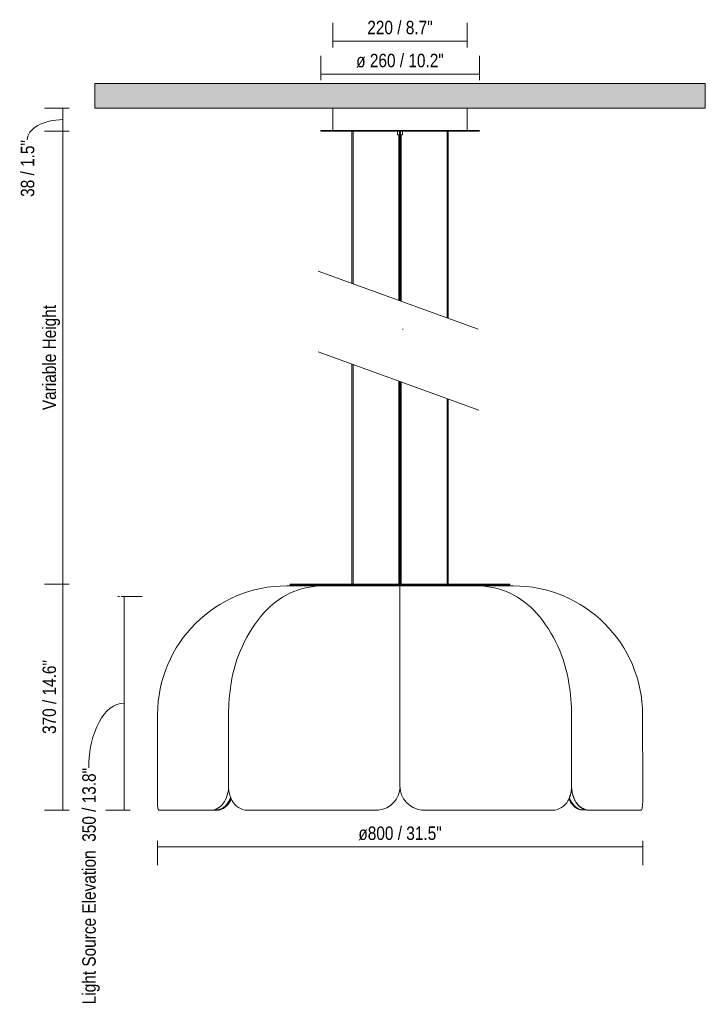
# Model space of a CAD drawing. Header units: millimetres. Extents: x 5972 to 9416, y 532 to 6993.
# Tile 1 of 2: x 5972 to 7095, y 532 to 2145. Entities that reach past the tile are written whole.
import ezdxf

# ---------------------------------------------------------------- set-up
doc = ezdxf.new("R2010")
doc.units = ezdxf.units.MM
doc.linetypes.add('Hidden', pattern=[7.14375, 4.7625, -2.38125])
for name, color, linetype, lineweight in [('Cotas', 7, 'Continuous', 9), ('Cotas-10', 7, 'Continuous', 9), ('Lighthing Fixture Detail Wide Black', 7, 'Continuous', 20), ('Luminarias', 7, 'Continuous', 20), ('Techos', 7, 'Continuous', 9)]:
    doc.layers.add(name, color=color, linetype=linetype, lineweight=lineweight)
doc.styles.add('Arial Narrow', font='ARIALN.TTF', dxfattribs={"height": 22})
doc.dimstyles.new('FARO_-_2_2mm_Arial_Narrow_mm_Inch_Left', dxfattribs={"dimscale": 304.8, "dimtxt": 22.515481, "dimasz": 0, "dimexe": 0.098425, "dimexo": 0.0625, "dimgap": 0.016404, "dimtad": 1, "dimdec": 0, "dimzin": 0, "dimdsep": 46, "dimtxsty": 'Arial Narrow', "dimblk1": 'NONE', "dimblk2": 'NONE', "dimsah": 1, "dimcen": 0.09, "dimadec": 0, "dimazin": 0, "dimtfac": 1, "dimtdec": 4, "dimtix": 1, "dimtmove": 0, "dimatfit": 3, "dimfxl": 0.032808, "dimfxlon": 1, "dimtvp": 1, "dimtolj": 1, "dimtzin": 0, "dimarcsym": 2})
doc.dimstyles.new('FARO_-_2_2mm_Arial_Narrow_mm_Inch_Left_1', dxfattribs={"dimscale": 304.8, "dimtxt": 22.515481, "dimasz": 0, "dimexe": 0.098425, "dimexo": 0.0625, "dimgap": 0.016404, "dimtad": 1, "dimdec": 0, "dimzin": 0, "dimdsep": 46, "dimtxsty": 'Arial Narrow', "dimblk1": 'NONE', "dimblk2": 'NONE', "dimsah": 1, "dimcen": 0.09, "dimadec": 0, "dimazin": 0, "dimtfac": 1, "dimtdec": 4, "dimtix": 1, "dimtmove": 1, "dimatfit": 3, "dimfxl": 0.032808, "dimfxlon": 1, "dimtvp": 1, "dimtolj": 1, "dimtzin": 0, "dimarcsym": 2})
doc.dimstyles.new('FARO_-_2_2mm_Arial_Narrow_mm_Inch_Left_2', dxfattribs={"dimscale": 304.8, "dimtxt": 22.515481, "dimasz": 0, "dimexe": 0.098425, "dimexo": 0.0625, "dimgap": 0.016404, "dimtad": 1, "dimdec": 0, "dimzin": 0, "dimdsep": 46, "dimtxsty": 'Arial Narrow', "dimblk1": 'NONE', "dimblk2": 'NONE', "dimsah": 1, "dimcen": 0.09, "dimadec": 0, "dimazin": 0, "dimtfac": 1, "dimtdec": 4, "dimtix": 1, "dimtmove": 1, "dimatfit": 3, "dimfxl": 0.032808, "dimfxlon": 1, "dimtvp": 1, "dimtolj": 1, "dimtzin": 0, "dimarcsym": 2})
doc.dimstyles.new('FARO_-_2_2mm_Arial_Narrow_mm_Inch_Right', dxfattribs={"dimscale": 304.8, "dimtxt": 22.515481, "dimasz": 0, "dimexe": 0.098425, "dimexo": 0.0625, "dimgap": 0.016404, "dimtad": 1, "dimdec": 0, "dimzin": 0, "dimdsep": 46, "dimtxsty": 'Arial Narrow', "dimblk1": 'NONE', "dimblk2": 'NONE', "dimsah": 1, "dimcen": 0.09, "dimadec": 0, "dimazin": 0, "dimtfac": 1, "dimtdec": 4, "dimtix": 1, "dimtmove": 0, "dimatfit": 3, "dimfxl": 0.032808, "dimfxlon": 1, "dimtvp": 1, "dimtolj": 1, "dimtzin": 0, "dimarcsym": 2})

# ---------------------------------------------------------------- blocks, each defined once
blk = doc.blocks.new('20101 - 20101 MUTE LED Dark grey pendant lamp-447427-Alzado_PDF')
at = {"layer": 'Luminarias'}
for p, q in [((6485, 2000), (6485, 1963)), ((6705, 1963), (6705, 2000)), ((6465, 1963), (6465, 1962.2)), ((6465.1, 1963), (6595, 1963)), ((6465.1, 1962.2), (6595, 1962.2)), ((6516.1, 1962.2), (6516.1, 1712.8)), ((6517.9, 1712.1), (6517.9, 1962.2)), ((6591, 1962.2), (6591, 1956.3)), ((6591, 1956.3), (6594, 1956.3)), ((6592.9, 1956.3), (6592.9, 1684.8)), ((6594.1, 1962.2), (6594.1, 1684.4)), ((6595, 1963), (6724.8, 1963)), ((6595, 1962.2), (6724.8, 1962.2)), ((6595.9, 1683.7), (6595.9, 1962.2)), ((6595.9, 1956.3), (6598.9, 1956.3)), ((6597, 1683.3), (6597, 1956.3)), ((6598.9, 1956.3), (6598.9, 1962.2)), ((6672, 1962.2), (6672, 1656)), ((6673.8, 1655.4), (6673.8, 1962.2)), ((6725, 1962.2), (6725, 1963)), ((6516.1, 1580.5), (6516.1, 1220.2)), ((6517.9, 1220.2), (6517.9, 1579.8)), ((6592.9, 1552.5), (6592.9, 1220.2)), ((6594.1, 1552.1), (6594.1, 1220.2)), ((6595.9, 1220.2), (6595.9, 1551.4)), ((6597, 1220.2), (6597, 1551)), ((6672, 1523.7), (6672, 1220.2)), ((6673.8, 1220.2), (6673.8, 1523.1)), ((6415, 1220.2), (6415, 1219)), ((6595, 1220.2), (6415, 1220.2)), ((6415, 1219), (6595, 1219)), ((6775, 1220.2), (6595, 1220.2)), ((6595, 1219), (6775, 1219)), ((6775, 1219), (6775, 1220.2)), ((6290.2, 849.9), (6297.3, 849.9)), ((6297.2, 850.3), (6290.5, 850.3)), ((6298.6, 850.3), (6297.2, 850.3)), ((6298.7, 849.9), (6297.3, 849.9)), ((6891.4, 850), (6892.8, 850)), ((6899.9, 850), (6892.8, 850)), ((6899.9, 850), (6900.3, 850))]:
    blk.add_line(p, q, dxfattribs=at)
for centre, major_axis, ratio, start_param, end_param in [((6595.1, 849.9), (386.9, 0.1), 0.002103, 3.047679, 3.05124), ((6595.1, 849.9), (386.9, 0.1), 0.002103, 3.047678, 3.05124), ((6594.4, 849.9), (-384.9, 0.5), 0.001701, 0.654946, 0.694568)]:
    blk.add_ellipse(centre, major_axis=major_axis, ratio=ratio, start_param=start_param, end_param=end_param, dxfattribs=at)
for points, knots in [([(6308.8, 866.5), (6309.2, 867.2), (6310.7, 870.4), (6312.8, 876.6), (6313.7, 882.4), (6314, 885.3)], [0.6166272, 0.6166272, 0.6166272, 0.6166272, 0.6666667, 0.8333333, 0.9952035, 0.9952035, 0.9952035, 0.9952035]), ([(6871.8, 868.8), (6873, 871.3), (6874.9, 876.7), (6875.8, 882.5), (6876.1, 885.4)], [0.6666667, 0.6666667, 0.6666667, 0.6666667, 0.8333333, 0.9955583, 0.9955583, 0.9955583, 0.9955583]), ([(6875.9, 884.6), (6876.1, 881.8), (6877.1, 876.2), (6879.8, 868.2), (6883.8, 861.1), (6888.6, 855.5), (6894.1, 851.6), (6897.9, 850.3), (6899.9, 850)], [0.0117907, 0.0117907, 0.0117907, 0.0117907, 0.1666667, 0.3333333, 0.5, 0.6666667, 0.8333333, 1, 1, 1, 1]), ([(6293.5, 851.3), (6294.3, 851.6), (6296.9, 852.7), (6300.1, 855.1), (6302.5, 857.4), (6303.1, 858.1)], [0.0987181, 0.0987181, 0.0987181, 0.0987181, 0.1666667, 0.3333333, 0.397006, 0.397006, 0.397006, 0.397006]), ([(6297.2, 850.3), (6299.2, 850.7), (6302.9, 852), (6308.4, 855.9), (6313.2, 861.5), (6316.1, 866.7), (6317.4, 869.8), (6317.6, 870.3)], [0, 0, 0, 0, 0.1666667, 0.3333333, 0.5, 0.6666667, 0.7010832, 0.7010832, 0.7010832, 0.7010832]), ([(6318.2, 868.3), (6317.1, 865.9), (6314.5, 861.4), (6309.8, 855.9), (6304.3, 852), (6300.6, 850.7), (6298.6, 850.3)], [0.34124, 0.34124, 0.34124, 0.34124, 0.5, 0.6666667, 0.8333333, 1, 1, 1, 1]), ([(6318.4, 867.9), (6317.3, 865.5), (6314.7, 860.9), (6309.9, 855.4), (6304.4, 851.5), (6300.6, 850.2), (6298.7, 849.9)], [-0.659972, -0.659972, -0.659972, -0.659972, -0.5, -0.3333333, -0.1666667, 0, 0, 0, 0]), ([(6305.6, 861.2), (6305.7, 861.4), (6306.3, 862.2), (6306.8, 863), (6307.2, 863.7)], [0.48674432, 0.48674432, 0.48674432, 0.48674432, 0.5, 0.55004336, 0.55004336, 0.55004336, 0.55004336]), ([(6871.6, 868.1), (6872.7, 865.7), (6875.3, 861.1), (6880.1, 855.5), (6885.6, 851.6), (6889.4, 850.3), (6891.4, 850)], [-0.6617765, -0.6617765, -0.6617765, -0.6617765, -0.5, -0.3333333, -0.1666667, 0, 0, 0, 0]), ([(6892.8, 850), (6890.9, 850.3), (6887.1, 851.6), (6881.6, 855.5), (6876.7, 861.1), (6873.8, 866.3), (6872.4, 869.5), (6872.2, 870.1)], [-1, -1, -1, -1, -0.8333333, -0.6666667, -0.5, -0.3333333, -0.2961848, -0.2961848, -0.2961848, -0.2961848])]:
    blk.add_open_spline(points, degree=3, knots=knots, dxfattribs=at)
for points in [[(6308.3, 856.1), (6306.6, 854.6), (6304.8, 853.1), (6302.9, 852.3)], [(6313.1, 861.7), (6311.6, 859.6), (6310, 857.8), (6308.3, 856.1)], [(6316.9, 868.7), (6315.8, 866.2), (6314.5, 863.8), (6313.1, 861.7)], [(6317.6, 870.3), (6317.4, 869.8), (6317.2, 869.2), (6316.9, 868.7)], [(6872.9, 868.4), (6872.7, 868.9), (6872.4, 869.5), (6872.2, 870.1)], [(6876.9, 861.4), (6875.4, 863.5), (6874.1, 865.8), (6872.9, 868.4)], [(6881.7, 855.8), (6879.9, 857.4), (6878.3, 859.2), (6876.9, 861.3)], [(6887.1, 851.9), (6885.2, 852.9), (6883.4, 854.2), (6881.7, 855.8)], [(6302.9, 852.3), (6301, 851.3), (6299.2, 850.7), (6297.2, 850.3)], [(6892.8, 850), (6890.9, 850.3), (6889, 851), (6887.1, 851.9)]]:
    blk.add_open_spline(points, degree=3, dxfattribs=at)
blk = doc.blocks.new('DIMBLOCK1-Alzado_PDF')
at = {"layer": 'Cotas-10', "color": 251, "true_color": 0x5b5b5b, "transparency": 16777216}
for p, q in [((6465, 2045.5), (6465, 2085.5)), ((6725, 2045.5), (6725, 2085.5)), ((6465, 2055.5), (6725, 2055.5)), ((6465, 2055.5), (6465, 2045.5)), ((6725, 2055.5), (6725, 2045.5))]:
    blk.add_line(p, q, dxfattribs=at)
at = {"layer": 'Cotas-10', "color": 0, "transparency": 16777216, "insert": (6523.1, 2088.9), "char_height": 22, "width": 172.404, "attachment_point": 1, "line_spacing_factor": 0.974696, "style": 'Arial Narrow'}
blk.add_mtext('ø 260 / 10.2"', dxfattribs=at)
blk = doc.blocks.new('_None')
blk = doc.blocks.new('DIMBLOCK2-Alzado_PDF')
at = {"layer": 'Cotas-10', "color": 251, "true_color": 0x5b5b5b, "transparency": 16777216}
for p, q in [((6484.8, 2099.5), (6484.8, 2139.5)), ((6705, 2099.5), (6705, 2139.5)), ((6484.8, 2109.5), (6705, 2109.5)), ((6484.8, 2109.5), (6484.8, 2099.5)), ((6705, 2109.5), (6705, 2099.5))]:
    blk.add_line(p, q, dxfattribs=at)
at = {"layer": 'Cotas-10', "color": 0, "transparency": 16777216, "insert": (6541.3, 2143), "char_height": 22, "width": 128.66, "attachment_point": 1, "line_spacing_factor": 0.974696, "style": 'Arial Narrow'}
blk.add_mtext('220 / 8.7"', dxfattribs=at)
blk = doc.blocks.new('DIMBLOCK3-Alzado_PDF')
at = {"layer": 'Cotas-10', "color": 251, "true_color": 0x5b5b5b, "transparency": 16777216}
for p, q in [((6052.8, 1220.2), (6012.8, 1220.2)), ((6042.8, 849.9), (6042.8, 1220.2)), ((6042.8, 1220.2), (6052.8, 1220.2)), ((6052.8, 849.9), (6012.8, 849.9)), ((6042.8, 849.9), (6052.8, 849.9))]:
    blk.add_line(p, q, dxfattribs=at)
at = {"layer": 'Cotas-10', "color": 0, "transparency": 16777216, "insert": (6009.4, 974.5), "char_height": 22, "width": 145.386, "attachment_point": 1, "rotation": 90, "line_spacing_factor": 0.974696, "style": 'Arial Narrow'}
blk.add_mtext('370 / 14.6"', dxfattribs=at)
blk = doc.blocks.new('DIMBLOCK4-Alzado_PDF')
at = {"layer": 'Cotas-10', "color": 251, "true_color": 0x5b5b5b, "transparency": 16777216}
for p, q in [((6197.4, 799.5), (6197.4, 759.5)), ((6197.4, 789.5), (6197.4, 799.5)), ((6992.5, 799.5), (6992.5, 759.5)), ((6992.5, 789.5), (6992.5, 799.5)), ((6197.4, 789.5), (6992.5, 789.5))]:
    blk.add_line(p, q, dxfattribs=at)
at = {"layer": 'Cotas-10', "color": 0, "transparency": 16777216, "insert": (6526.7, 822.9), "char_height": 22, "width": 163.827, "attachment_point": 1, "line_spacing_factor": 0.974696, "style": 'Arial Narrow'}
blk.add_mtext('ø800 / 31.5"', dxfattribs=at)
blk = doc.blocks.new('DIMBLOCK5-Alzado_PDF')
at = {"layer": 'Cotas-10', "color": 251, "true_color": 0x5b5b5b, "transparency": 16777216}
for p, q in [((6052.8, 1962.2), (6012.8, 1962.2)), ((6042.8, 1220.2), (6042.8, 1962.2)), ((6042.8, 1962.2), (6052.8, 1962.2)), ((6052.8, 1220.2), (6012.8, 1220.2)), ((6042.8, 1220.2), (6052.8, 1220.2))]:
    blk.add_line(p, q, dxfattribs=at)
at = {"layer": 'Cotas-10', "color": 0, "transparency": 16777216, "insert": (6009.4, 1505.1), "char_height": 22, "width": 206.714, "attachment_point": 1, "rotation": 90, "line_spacing_factor": 0.974696, "style": 'Arial Narrow'}
blk.add_mtext('Variable Height', dxfattribs=at)
blk = doc.blocks.new('DIMBLOCK6-Alzado_PDF')
at = {"layer": 'Cotas-10', "color": 251, "true_color": 0x5b5b5b, "transparency": 16777216}
for p, q in [((6052.8, 2000), (6012.8, 2000)), ((6042.8, 1962.2), (6042.8, 2000)), ((6042.8, 2000), (6052.8, 2000)), ((6052.8, 1962.2), (6012.8, 1962.2)), ((6042.8, 1962.2), (6052.8, 1962.2))]:
    blk.add_line(p, q, dxfattribs=at)
blk.add_ellipse((6042.8, 1947.7), major_axis=(58.5, 0), ratio=0.570435, start_param=1.570796, end_param=3.141593, dxfattribs=at)
at = {"layer": 'Cotas-10', "color": 0, "transparency": 16777216, "insert": (5973.8, 1854.5), "char_height": 22, "width": 111.934, "attachment_point": 1, "rotation": 90, "line_spacing_factor": 0.974696, "style": 'Arial Narrow'}
blk.add_mtext('38 / 1.5"', dxfattribs=at)
blk = doc.blocks.new('DIMBLOCK7-Alzado_PDF')
at = {"layer": 'Cotas-10', "color": 251, "linetype": 'Hidden', "true_color": 0x5b5b5b, "transparency": 16777216}
blk.add_line((6142.8, 1200), (6132.8, 1200), dxfattribs=at)
at = {"layer": 'Cotas-10', "color": 251, "true_color": 0x5b5b5b, "transparency": 16777216}
for p, q in [((6142.7, 1200), (6172.8, 1200)), ((6142.8, 1200), (6142.8, 849.9)), ((6152.8, 849.9), (6112.8, 849.9)), ((6142.8, 849.9), (6152.8, 849.9))]:
    blk.add_line(p, q, dxfattribs=at)
blk.add_ellipse((6142.8, 919), major_axis=(0, 106), ratio=0.545082, start_param=0, end_param=1.570796, dxfattribs=at)
at = {"layer": 'Cotas-10', "color": 0, "transparency": 16777216, "insert": (6074.5, 531.6), "char_height": 22, "width": 464.891, "attachment_point": 1, "rotation": 90, "line_spacing_factor": 0.974696, "style": 'Arial Narrow'}
blk.add_mtext('Light Source Elevation  350 / 13.8"', dxfattribs=at)

msp = doc.modelspace()

# ---------------------------------------------------------------- hatches: boundary and pattern name
at = {"layer": 'Techos', "true_color": 0xe8e8e8}
msp.add_hatch(color=254, dxfattribs=at).paths.add_polyline_path([(7095, 2000), (7095, 2040.5), (6095, 2040.5), (6095, 2000), (6838.4, 2000)], flags=0)

# ---------------------------------------------------------------- linework, layer by layer
at = {"layer": 'Lighthing Fixture Detail Wide Black'}
for p, q in [((6484.8, 2000), (6484.8, 1981.5)), ((6705, 2000), (6705, 1981.5)), ((6465, 1963), (6465, 1962.2)), ((6725, 1963), (6725, 1962.2)), ((6722.7, 1637.6), (6461, 1732.8)), ((6599, 1637.6), (6599.8, 1637.6)), ((6724.2, 1504.8), (6461, 1600.5)), ((6595, 1481.5), (6595.7, 1481.5)), ((6467.4, 1217.2), (6409.7, 1217.2)), ((6594.8, 1217.2), (6467.4, 1217.2)), ((6594.8, 889), (6594.8, 1217.2)), ((6594.8, 1217.2), (6722.5, 1217.2)), ((6722.5, 1217.2), (6780.2, 1217.2)), ((6197.6, 1005.8), (6197.4, 885.7)), ((6313.9, 1005.7), (6313.9, 885.7)), ((6876, 1005.7), (6876, 885.7)), ((6992.3, 1005.8), (6992.5, 885.7)), ((6197.4, 885.7), (6197.4, 866.2)), ((6197.4, 885.7), (6197.4, 866.2)), ((6992.5, 885.7), (6992.5, 866.2)), ((6992.5, 885.7), (6992.5, 866.2)), ((6199.6, 849.9), (6289.3, 849.9)), ((6199.7, 849.9), (6209.7, 849.9)), ((6340.9, 849.9), (6559.5, 849.9)), ((6849, 849.9), (6630.4, 849.9)), ((6990.3, 849.9), (6900.6, 849.9))]:
    msp.add_line(p, q, dxfattribs=at)
for centre, radius, start, end in [((6409.4, 1005.5), 211.7, 89.9129, 179.9128), ((6469.7, 1087.2), 130.1, 91.0251, 139.0944), ((6720.2, 1087.2), 130.1, 40.9056, 88.9749), ((6780.5, 1005.5), 211.7, 0.0872, 90.0871), ((6543.2, 1023.5), 227.4, 139.0944, 171.4674), ((6646.7, 1023.5), 227.4, 8.5326, 40.9056), ((6613.8, 1005.6), 299.8, 170.0835, 179.967), ((6576.1, 1005.6), 299.8, 0.033, 9.9165), ((6555.8, 889), 39.3, 275.3311, 357.7251), ((6634.1, 889), 39.3, 180, 264.6689), ((6263.6, 889.1), 50.5, 332.7195, 356.2055), ((6374.1, 891.2), 60.5, 185.2101, 202.3836), ((6815.8, 891.2), 60.5, 337.6164, 354.7899), ((6926.4, 889.1), 50.5, 183.7945, 207.2805), ((6287.3, 864.9), 89.8, 179.1806, 186.8194), ((6281.5, 878.5), 29.7, 285.1018, 334.8982), ((6346.3, 879.8), 30.4, 202.3836, 259.6164), ((6843.6, 879.8), 30.4, 280.3836, 337.6164), ((6908.4, 878.5), 29.7, 205.1018, 254.8982), ((6902.6, 864.9), 89.8, 353.1806, 0.8194), ((6233.4, 858.5), 35.6, 186.8194, 189.8192), ((6202.2, 852.7), 3.82, 184.0128, 227.6909), ((6987.7, 852.7), 3.82, 312.3091, 355.9872), ((6956.5, 858.5), 35.6, 350.1808, 353.1806)]:
    msp.add_arc(centre, radius, start, end, dxfattribs=at)
at = {"layer": 'Techos'}
for p, q in [((6095, 2040.5), (7095, 2040.5)), ((6095, 2040.5), (6095, 2000)), ((7095, 2000), (7095, 2040.5)), ((7095, 2000), (6095, 2000))]:
    msp.add_line(p, q, dxfattribs=at)

# ---------------------------------------------------------------- block references
at = {"layer": 'Luminarias'}
msp.add_blockref('20101 - 20101 MUTE LED Dark grey pendant lamp-447427-Alzado_PDF', (0, 0), dxfattribs=at)

# ---------------------------------------------------------------- dimensions: what is measured, and where the dimension line sits
at = {"layer": 'Cotas', "color": 251, "true_color": 0x5b5b5b}
dim = msp.add_linear_dim(base=(6705, 2109.5), p1=(6484.8, 2099.5), p2=(6705, 2099.5), dimstyle='FARO_-_2_2mm_Arial_Narrow_mm_Inch_Right', override={"dimpost": '<>', "dimfxl": 220.167586}, dxfattribs=at)
dim.commit()
dim.dimension.update_dxf_attribs({"geometry": 'DIMBLOCK2-Alzado_PDF', "text_midpoint": (6594.9, 2128.8)})
for base, p1, p2, text, dimstyle, override, picture, middle in [((6725, 2055.5), (6465, 2045.5), (6725, 2045.5), 'ø 260 / 10.2"', 'FARO_-_2_2mm_Arial_Narrow_mm_Inch_Right', {"dimpost": '<>', "dimfxl": 260}, 'DIMBLOCK1-Alzado_PDF', (6595, 2072.2)), ((6992.5, 789.5), (6197.4, 799.5), (6992.5, 799.5), 'ø800 / 31.5"', 'FARO_-_2_2mm_Arial_Narrow_mm_Inch_Left', {"dimpost": '<>', "dimfxl": 795.014308}, 'DIMBLOCK4-Alzado_PDF', (6595, 806.3))]:
    dim = msp.add_linear_dim(base=base, p1=p1, p2=p2, text=text, dimstyle=dimstyle, override=override, dxfattribs=at)
    dim.commit()
    dim.dimension.update_dxf_attribs({"geometry": picture, "text_midpoint": middle})
dim = msp.add_linear_dim(base=(6042.8, 2000), p1=(6052.8, 1962.2), p2=(6052.8, 2000), angle=90, dimstyle='FARO_-_2_2mm_Arial_Narrow_mm_Inch_Left_1', override={"dimpost": '<>', "dimfxl": 37.8}, dxfattribs=at)
dim.commit()
dim.dimension.update_dxf_attribs({"geometry": 'DIMBLOCK6-Alzado_PDF', "text_midpoint": (5988.5, 1910.4), "dimtype": 160, "text_rotation": 90})
dim = msp.add_linear_dim(base=(6042.8, 1962.2), p1=(6052.8, 1220.2), p2=(6052.8, 1962.2), angle=90, text='Variable Height', dimstyle='FARO_-_2_2mm_Arial_Narrow_mm_Inch_Left', override={"dimpost": '<>', "dimfxl": 742}, dxfattribs=at)
dim.commit()
dim.dimension.update_dxf_attribs({"geometry": 'DIMBLOCK5-Alzado_PDF', "text_midpoint": (6023.6, 1591.2)})
dim = msp.add_linear_dim(base=(6042.8, 1220.2), p1=(6052.8, 849.9), p2=(6052.8, 1220.2), angle=90, dimstyle='FARO_-_2_2mm_Arial_Narrow_mm_Inch_Left', override={"dimpost": '<>', "dimfxl": 370.256589}, dxfattribs=at)
dim.commit()
dim.dimension.update_dxf_attribs({"geometry": 'DIMBLOCK3-Alzado_PDF', "text_midpoint": (6023.6, 1035.1)})
dim = msp.add_linear_dim(base=(6142.8, 849.9), p1=(6132.8, 1200), p2=(6152.8, 849.9), angle=90, text='Light Source Elevation  <>', dimstyle='FARO_-_2_2mm_Arial_Narrow_mm_Inch_Left_2', override={"dimpost": '<>', "dimfxl": 350.62746}, dxfattribs=at)
dim.commit()
dim.dimension.update_dxf_attribs({"geometry": 'DIMBLOCK7-Alzado_PDF', "text_midpoint": (6089.2, 764), "dimtype": 160, "text_rotation": 90})

doc.saveas('drawing.dxf')
